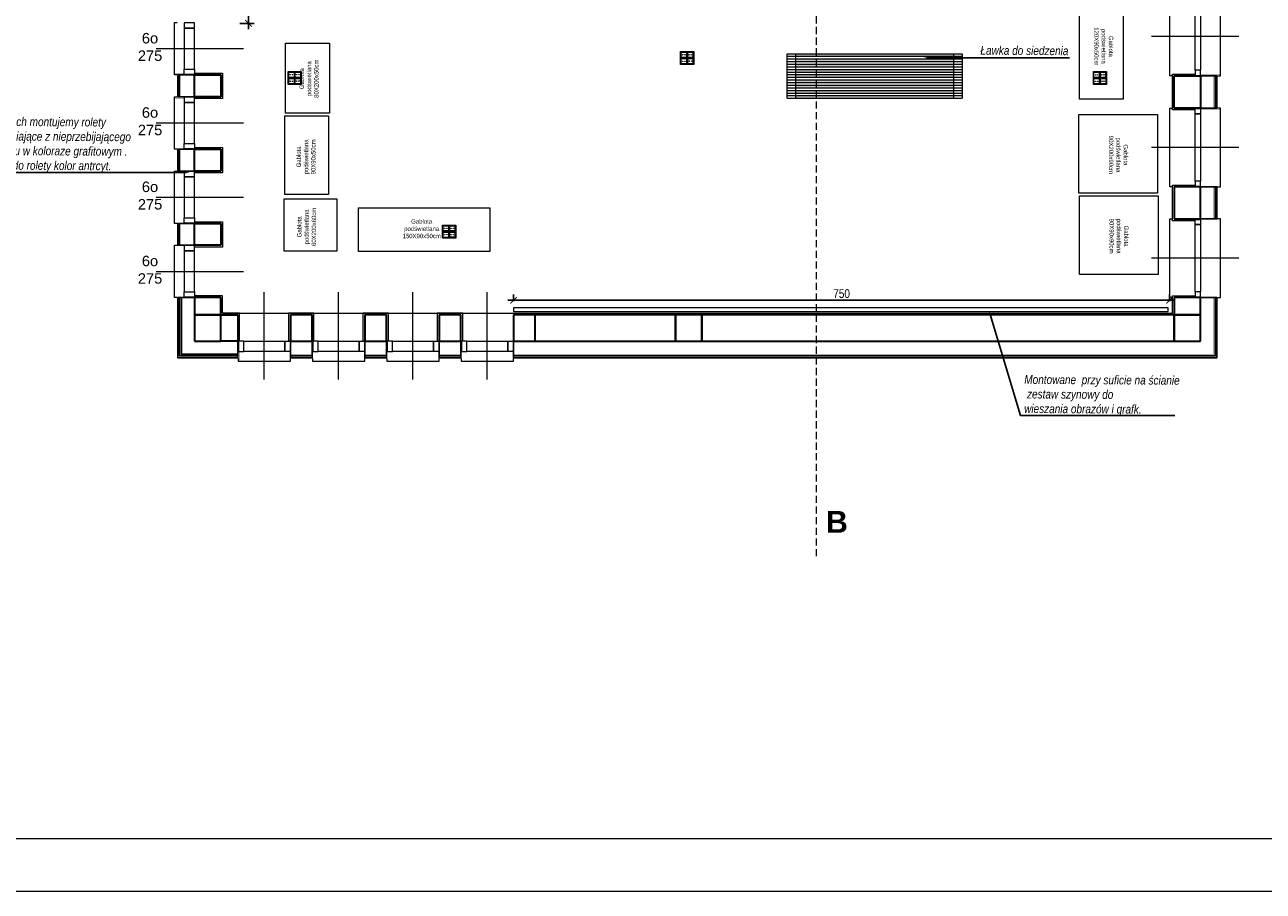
# Model space of a CAD drawing. Header units: millimetres. Extents: x -9038497 to 54128, y -10570064 to 59476.
# Tile 30 of 135: x 30305 to 31721, y 23141 to 24133. Entities that reach past the tile are written whole.
import ezdxf
from ezdxf import colors
from ezdxf.entities.mleader import LeaderData, LeaderLine
from ezdxf.math import Vec2, Vec3

# ---------------------------------------------------------------- set-up
doc = ezdxf.new("R2010")
doc.units = ezdxf.units.MM
doc.header["$LTSCALE"] = 0.8
doc.header["$PDMODE"] = 2
doc.linetypes.add('DASHED', pattern=[19.05, 12.7, -6.35])
for name, color, linetype, lineweight in [('0 proj_meble 25', 42, 'Continuous', 25), ('0 proj_oświetlenie', 150, 'Continuous', 13), ('0 proj_symbole elektryczne', 150, 'Continuous', 25), ('0 proj_widok widok widok', 7, 'Continuous', 0), ('ocieplenie', 214, 'Continuous', 13), ('OPIS', 122, 'Continuous', 18), ('SCIANY', 1, 'Continuous', 30), ('tynk', 252, 'Continuous', 5)]:
    doc.layers.add(name, color=color, linetype=linetype, lineweight=lineweight)
doc.layers.add('SCHODY', color=2, linetype='Continuous')
doc.layers.add('STOLARKA', color=4, linetype='Continuous')
doc.styles.add('ARIAL_CE', font='arial.ttf', dxfattribs={"height": 15})
doc.styles.get("Standard").update_dxf_attribs({"font": 'g12f13.shx', "width": 0.8, "height": 10})
doc.styles.add('WYMIAR-50', font='ARIALN.TTF', dxfattribs={"height": 10})
doc.dimstyles.new('SKALA-50', dxfattribs={"dimscale": 5, "dimtxt": 10, "dimasz": 1.5, "dimexe": 1.3, "dimexo": 1.3, "dimgap": 0.5, "dimtad": 1, "dimdec": 1, "dimrnd": 0.5, "dimdsep": 46, "dimtxsty": 'WYMIAR-50', "dimblk": 'ARCHTICK', "dimcen": 1.5, "dimdle": 1.3, "dimadec": 0, "dimazin": 0, "dimtfac": 1, "dimtdec": 1, "dimtix": 1, "dimtmove": 2, "dimatfit": 3, "dimfxl": 2, "dimfxlon": 1, "dimtolj": 1, "dimarcsym": 0})

# ---------------------------------------------------------------- blocks, each defined once
blk = doc.blocks.new('G$C772A7A8F')
at = {"layer": 'STOLARKA', "color": 5, "lineweight": 0}
blk.add_line((100, 45), (0, 45), dxfattribs=at)
for points in [[(24, 0), (21, 0), (21, 90), (24, 90)], [(76, 0), (79, 0), (79, 90), (76, 90)]]:
    blk.add_lwpolyline(points, dxfattribs=at)
for points in [[(56, 89.5), (56, 83.5), (50, 83.5), (50, 89.5)], [(56, 83.5), (56, 6.5), (50, 6.5), (50, 83.5)], [(56, 0.5), (56, 6.5), (50, 6.5), (50, 0.5)]]:
    blk.add_lwpolyline(points, close=True, dxfattribs=at)
blk = doc.blocks.new('G$C0CCF9696')
at = {"layer": 'STOLARKA', "color": 5, "lineweight": 0}
blk.add_line((100, 30), (0, 30), dxfattribs=at)
for points in [[(68, 59.5), (68, 53.5), (56, 53.5), (56, 59.5)], [(68, 59.5), (68, 53.5), (56, 53.5), (56, 59.5)], [(68, 53.5), (68, 6.5), (56, 6.5), (56, 53.5)], [(68, 53.5), (68, 6.5), (56, 6.5), (56, 53.5)], [(68, 0.5), (68, 6.5), (56, 6.5), (56, 0.5)]]:
    blk.add_lwpolyline(points, close=True, dxfattribs=at)
blk.add_lwpolyline([(76, 0), (79, 0), (79, 60), (76, 60)], dxfattribs=at)
blk.add_lwpolyline([(76, 0), (79, 0), (79, 60), (76, 60)], dxfattribs=at)
blk = doc.blocks.new('_ArchTick')
at = {"color": 0, "linetype": 'ByBlock', "const_width": 0.15}
blk.add_lwpolyline([(-0.5, -0.5), (0.5, 0.5)], dxfattribs=at)
blk = doc.blocks.new('*D2420')
at = {"layer": '0 proj_widok widok widok', "color": 0, "lineweight": -2, "ltscale": 0.8, "transparency": 16777216}
for p, q in [((30560.6, 25080.7), (30560.6, 24127.7)), ((30550.6, 25074.2), (30567.1, 25074.2)), ((30550.6, 24134.2), (30567.1, 24134.2))]:
    blk.add_line(p, q, dxfattribs=at)
at = {"layer": 'Defpoints', "color": 0, "lineweight": 0, "ltscale": 0.8, "transparency": 16777216}
for p in [(30540, 25074.2), (30540, 24134.2), (30560.6, 24134.2)]:
    blk.add_point(p, dxfattribs=at)
at = {"layer": '0 proj_widok widok widok', "color": 0, "lineweight": -2, "ltscale": 0.8, "transparency": 16777216, "xscale": 7.5, "yscale": 7.5, "zscale": 7.5}
for p, rotation in [((30560.6, 25074.2), 90), ((30560.6, 24134.2), 270)]:
    blk.add_blockref('_ArchTick', p, dxfattribs=dict(at, rotation=rotation))
at = {"layer": '0 proj_widok widok widok', "color": 0, "lineweight": 0, "ltscale": 0.8, "transparency": 16777216, "insert": (30552.9, 24604.2), "char_height": 10, "attachment_point": 5, "rotation": 90, "style": 'WYMIAR-50'}
blk.add_mtext('\\A1;940', dxfattribs=at)
blk = doc.blocks.new('*D2422')
at = {"layer": '0 proj_widok widok widok', "color": 0, "lineweight": -2, "ltscale": 0.8, "transparency": 16777216}
for p, q in [((30857.2, 23817.4), (31620.2, 23817.4)), ((30863.7, 23816.3), (30863.7, 23823.9)), ((31613.7, 23816.3), (31613.7, 23823.9))]:
    blk.add_line(p, q, dxfattribs=at)
at = {"layer": 'Defpoints', "color": 0, "lineweight": 0, "ltscale": 0.8, "transparency": 16777216}
for p in [(31613.7, 23817.4), (30863.7, 23809.8), (31613.7, 23809.8)]:
    blk.add_point(p, dxfattribs=at)
at = {"layer": '0 proj_widok widok widok', "color": 0, "lineweight": -2, "ltscale": 0.8, "transparency": 16777216, "xscale": 7.5, "yscale": 7.5, "zscale": 7.5, "rotation": 180}
blk.add_blockref('_ArchTick', (30863.7, 23817.4), dxfattribs=at)
at = {"layer": '0 proj_widok widok widok', "color": 0, "lineweight": -2, "ltscale": 0.8, "transparency": 16777216, "xscale": 7.5, "yscale": 7.5, "zscale": 7.5}
blk.add_blockref('_ArchTick', (31613.7, 23817.4), dxfattribs=at)
at = {"layer": '0 proj_widok widok widok', "color": 0, "lineweight": 0, "ltscale": 0.8, "transparency": 16777216, "insert": (31238.7, 23825), "char_height": 10, "attachment_point": 5, "style": 'WYMIAR-50'}
blk.add_mtext('\\A1;750', dxfattribs=at)

msp = doc.modelspace()

# ---------------------------------------------------------------- hatches: boundary and pattern name
at = {"layer": '0 proj_widok widok widok', "lineweight": 0, "true_color": 0xf8991e, "transparency": 33554687}
h = msp.add_hatch(color=30, dxfattribs=at)
h.dxf.hatch_style = 1
h.paths.add_polyline_path([(31366.48, 24096.54), (31366.48, 24099.54), (31186.48, 24099.54), (31186.48, 24096.54)])
h.paths.add_polyline_path([(31186.48, 24093.54), (31186.48, 24090.54), (31366.48, 24090.54), (31366.48, 24093.54)])
h.paths.add_polyline_path([(31186.48, 24087.54), (31186.48, 24084.54), (31366.48, 24084.54), (31366.48, 24087.54)])
h.paths.add_polyline_path([(31366.48, 24078.54), (31366.48, 24081.54), (31186.48, 24081.54), (31186.48, 24078.54)])
h.paths.add_polyline_path([(31366.48, 24072.54), (31366.48, 24075.54), (31186.48, 24075.54), (31186.48, 24072.54)])
h.paths.add_polyline_path([(31186.48, 24069.54), (31186.48, 24066.54), (31366.48, 24066.54), (31366.48, 24069.54)])
h.paths.add_polyline_path([(31186.48, 24063.54), (31186.48, 24060.54), (31366.48, 24060.54), (31366.48, 24063.54)])
h.paths.add_polyline_path([(31366.48, 24054.54), (31366.48, 24057.54), (31186.48, 24057.54), (31186.48, 24054.54)])
h.paths.add_polyline_path([(31186.48, 24051.54), (31186.48, 24048.54), (31366.48, 24048.54), (31366.48, 24051.54)])

# ---------------------------------------------------------------- linework, layer by layer
at = {"layer": '0 proj_meble 25', "lineweight": 18}
for p, q in [((31510.52, 24047.64), (31510.52, 24167.64)), ((31560.53, 24167.66), (31560.53, 24047.66)), ((30603.02, 24031.57), (30603.02, 24111.57)), ((30603.02, 24111.57), (30653.02, 24111.57)), ((30653.02, 24111.57), (30653.02, 24031.57)), ((31054.63, 24102.01), (31069.63, 24102.01)), ((31054.63, 24087.01), (31054.63, 24101.96)), ((31069.63, 24102.01), (31069.63, 24087.01)), ((31176.48, 24048.54), (31176.48, 24099.54)), ((31176.48, 24099.54), (31376.48, 24099.54)), ((31186.48, 24048.54), (31186.48, 24099.54)), ((31366.48, 24099.54), (31366.48, 24048.54)), ((31376.48, 24099.54), (31376.48, 24048.54)), ((31069.63, 24087.01), (31054.63, 24087.01)), ((31176.48, 24096.54), (31376.48, 24096.54)), ((31176.48, 24093.54), (31376.48, 24093.54)), ((31176.48, 24090.54), (31376.48, 24090.54)), ((31176.48, 24087.54), (31376.48, 24087.54)), ((30605.99, 24079.19), (30620.99, 24079.19)), ((30605.99, 24064.19), (30605.99, 24079.14)), ((30620.99, 24079.19), (30620.99, 24064.19)), ((31176.48, 24084.54), (31376.48, 24084.54)), ((31176.48, 24081.54), (31376.48, 24081.54)), ((31176.48, 24078.54), (31376.48, 24078.54)), ((31176.48, 24075.54), (31376.48, 24075.54)), ((31176.48, 24072.54), (31376.48, 24072.54)), ((31526.51, 24079.09), (31541.51, 24079.09)), ((31526.51, 24064.09), (31526.51, 24079.04)), ((31541.51, 24079.09), (31541.51, 24064.09)), ((30620.99, 24064.19), (30605.99, 24064.19)), ((31176.48, 24069.54), (31376.48, 24069.54)), ((31176.48, 24066.54), (31376.48, 24066.54)), ((31176.48, 24063.54), (31376.48, 24063.54)), ((31176.48, 24060.54), (31376.48, 24060.54)), ((31176.48, 24057.54), (31376.48, 24057.54)), ((31541.51, 24064.09), (31526.51, 24064.09)), ((31176.48, 24054.54), (31376.48, 24054.54)), ((31176.48, 24051.54), (31376.48, 24051.54)), ((31176.48, 24048.54), (31376.48, 24048.54)), ((31560.53, 24047.66), (31510.53, 24047.66)), ((30602.06, 23938.61), (30602.06, 24028.61)), ((30602.06, 24028.61), (30652.06, 24028.61)), ((30653.02, 24031.57), (30603.02, 24031.57)), ((30652.06, 24028.61), (30652.06, 23938.61)), ((31510.06, 23939.77), (31510.06, 24029.77)), ((31510.06, 24029.77), (31600.06, 24029.77)), ((31600.06, 24029.77), (31600.06, 23939.77)), ((30601.51, 23873.47), (30601.51, 23933.47)), ((30601.51, 23933.47), (30661.51, 23933.47)), ((30652.06, 23938.61), (30602.06, 23938.61)), ((30661.51, 23933.47), (30661.51, 23873.47)), ((31600.06, 23939.77), (31510.06, 23939.77)), ((31510.65, 23846.92), (31510.65, 23936.92)), ((31510.65, 23936.92), (31600.65, 23936.92)), ((31600.65, 23936.92), (31600.65, 23846.92)), ((30686.46, 23923.17), (30836.46, 23923.17)), ((30686.46, 23873.17), (30686.46, 23923.17)), ((30836.46, 23923.17), (30836.46, 23873.17)), ((30782.54, 23903.48), (30797.54, 23903.48)), ((30782.54, 23888.48), (30782.54, 23903.43)), ((30797.54, 23903.48), (30797.54, 23888.48)), ((30797.54, 23888.48), (30782.54, 23888.48)), ((30661.51, 23873.47), (30601.51, 23873.47)), ((30836.46, 23873.17), (30686.46, 23873.17)), ((31600.65, 23846.92), (31510.65, 23846.92))]:
    msp.add_line(p, q, dxfattribs=at)
at = {"layer": '0 proj_oświetlenie'}
for p, q in [((31054.87, 24101.73), (31061.87, 24101.73)), ((31054.87, 24094.73), (31054.87, 24101.73)), ((31055.37, 24101.23), (31061.37, 24101.23)), ((31055.37, 24095.23), (31055.37, 24101.23)), ((31061.37, 24101.23), (31061.37, 24095.23)), ((31061.87, 24101.73), (31061.87, 24094.73)), ((31062.21, 24101.77), (31069.21, 24101.77)), ((31062.21, 24094.77), (31062.21, 24101.77)), ((31062.71, 24101.27), (31068.71, 24101.27)), ((31062.71, 24095.27), (31062.71, 24101.27)), ((31068.71, 24101.27), (31068.71, 24095.27)), ((31069.21, 24101.77), (31069.21, 24094.77)), ((31061.87, 24094.73), (31054.87, 24094.73)), ((31054.87, 24094.39), (31061.87, 24094.39)), ((31054.87, 24087.39), (31054.87, 24094.39)), ((31061.87, 24087.39), (31054.87, 24087.39)), ((31061.37, 24095.23), (31055.37, 24095.23)), ((31055.37, 24093.89), (31061.37, 24093.89)), ((31055.37, 24087.89), (31055.37, 24093.89)), ((31061.37, 24087.89), (31055.37, 24087.89)), ((31061.37, 24093.89), (31061.37, 24087.89)), ((31061.87, 24094.39), (31061.87, 24087.39)), ((31069.21, 24094.77), (31062.21, 24094.77)), ((31062.28, 24094.46), (31069.28, 24094.46)), ((31062.28, 24087.46), (31062.28, 24094.46)), ((31069.28, 24087.46), (31062.28, 24087.46)), ((31068.71, 24095.27), (31062.71, 24095.27)), ((31062.78, 24093.96), (31068.78, 24093.96)), ((31062.78, 24087.96), (31062.78, 24093.96)), ((31068.78, 24087.96), (31062.78, 24087.96)), ((31068.78, 24093.96), (31068.78, 24087.96)), ((31069.28, 24094.46), (31069.28, 24087.46)), ((30606.22, 24078.91), (30613.22, 24078.91)), ((30606.22, 24071.91), (30606.22, 24078.91)), ((30613.22, 24071.91), (30606.22, 24071.91)), ((30606.22, 24071.57), (30613.22, 24071.57)), ((30606.22, 24064.57), (30606.22, 24071.57)), ((30606.72, 24078.41), (30612.72, 24078.41)), ((30606.72, 24072.41), (30606.72, 24078.41)), ((30612.72, 24072.41), (30606.72, 24072.41)), ((30606.72, 24071.07), (30612.72, 24071.07)), ((30606.72, 24065.07), (30606.72, 24071.07)), ((30612.72, 24078.41), (30612.72, 24072.41)), ((30612.72, 24071.07), (30612.72, 24065.07)), ((30613.22, 24078.91), (30613.22, 24071.91)), ((30613.22, 24071.57), (30613.22, 24064.57)), ((30613.57, 24078.94), (30620.57, 24078.94)), ((30613.57, 24071.94), (30613.57, 24078.94)), ((30620.57, 24071.94), (30613.57, 24071.94)), ((30613.64, 24071.64), (30620.64, 24071.64)), ((30613.64, 24064.64), (30613.64, 24071.64)), ((30614.07, 24078.44), (30620.07, 24078.44)), ((30614.07, 24072.44), (30614.07, 24078.44)), ((30620.07, 24072.44), (30614.07, 24072.44)), ((30614.14, 24071.14), (30620.14, 24071.14)), ((30614.14, 24065.14), (30614.14, 24071.14)), ((30620.07, 24078.44), (30620.07, 24072.44)), ((30620.14, 24071.14), (30620.14, 24065.14)), ((30620.57, 24078.94), (30620.57, 24071.94)), ((30620.64, 24071.64), (30620.64, 24064.64)), ((31526.74, 24078.82), (31533.74, 24078.82)), ((31526.74, 24071.82), (31526.74, 24078.82)), ((31533.74, 24071.82), (31526.74, 24071.82)), ((31526.74, 24071.48), (31533.74, 24071.48)), ((31526.74, 24064.48), (31526.74, 24071.48)), ((31527.24, 24078.32), (31533.24, 24078.32)), ((31527.24, 24072.32), (31527.24, 24078.32)), ((31533.24, 24072.32), (31527.24, 24072.32)), ((31533.24, 24078.32), (31533.24, 24072.32)), ((31533.74, 24078.82), (31533.74, 24071.82)), ((31533.74, 24071.48), (31533.74, 24064.48)), ((31534.08, 24078.85), (31541.08, 24078.85)), ((31534.08, 24071.85), (31534.08, 24078.85)), ((31541.08, 24071.85), (31534.08, 24071.85)), ((31534.16, 24071.55), (31541.16, 24071.55)), ((31534.16, 24064.55), (31534.16, 24071.55)), ((31534.58, 24078.35), (31540.58, 24078.35)), ((31534.58, 24072.35), (31534.58, 24078.35)), ((31540.58, 24072.35), (31534.58, 24072.35)), ((31540.58, 24078.35), (31540.58, 24072.35)), ((31541.08, 24078.85), (31541.08, 24071.85)), ((31541.16, 24071.55), (31541.16, 24064.55)), ((30613.22, 24064.57), (30606.22, 24064.57)), ((30612.72, 24065.07), (30606.72, 24065.07)), ((30620.64, 24064.64), (30613.64, 24064.64)), ((30620.14, 24065.14), (30614.14, 24065.14)), ((31533.74, 24064.48), (31526.74, 24064.48)), ((31527.24, 24070.98), (31533.24, 24070.98)), ((31527.24, 24064.98), (31527.24, 24070.98)), ((31533.24, 24064.98), (31527.24, 24064.98)), ((31533.24, 24070.98), (31533.24, 24064.98)), ((31541.16, 24064.55), (31534.16, 24064.55)), ((31534.66, 24071.05), (31540.66, 24071.05)), ((31534.66, 24065.05), (31534.66, 24071.05)), ((31540.66, 24065.05), (31534.66, 24065.05)), ((31540.66, 24071.05), (31540.66, 24065.05)), ((30782.78, 23903.2), (30789.78, 23903.2)), ((30782.78, 23896.2), (30782.78, 23903.2)), ((30783.28, 23902.7), (30789.28, 23902.7)), ((30783.28, 23896.7), (30783.28, 23902.7)), ((30789.28, 23902.7), (30789.28, 23896.7)), ((30789.78, 23903.2), (30789.78, 23896.2)), ((30790.12, 23903.23), (30797.12, 23903.23)), ((30790.12, 23896.23), (30790.12, 23903.23)), ((30790.62, 23902.73), (30796.62, 23902.73)), ((30790.62, 23896.73), (30790.62, 23902.73)), ((30796.62, 23902.73), (30796.62, 23896.73)), ((30797.12, 23903.23), (30797.12, 23896.23)), ((30789.78, 23896.2), (30782.78, 23896.2)), ((30782.78, 23895.86), (30789.78, 23895.86)), ((30782.78, 23888.86), (30782.78, 23895.86)), ((30789.78, 23888.86), (30782.78, 23888.86)), ((30789.28, 23896.7), (30783.28, 23896.7)), ((30783.28, 23895.36), (30789.28, 23895.36)), ((30783.28, 23889.36), (30783.28, 23895.36)), ((30789.28, 23889.36), (30783.28, 23889.36)), ((30789.28, 23895.36), (30789.28, 23889.36)), ((30789.78, 23895.86), (30789.78, 23888.86)), ((30797.12, 23896.23), (30790.12, 23896.23)), ((30790.19, 23895.93), (30797.19, 23895.93)), ((30790.19, 23888.93), (30790.19, 23895.93)), ((30797.19, 23888.93), (30790.19, 23888.93)), ((30796.62, 23896.73), (30790.62, 23896.73)), ((30790.69, 23895.43), (30796.69, 23895.43)), ((30790.69, 23889.43), (30790.69, 23895.43)), ((30796.69, 23889.43), (30790.69, 23889.43)), ((30796.69, 23895.43), (30796.69, 23889.43)), ((30797.19, 23895.93), (30797.19, 23888.93))]:
    msp.add_line(p, q, dxfattribs=at)
for centre in [(31056.97, 24098.23), (31056.97, 24090.89), (31059.54, 24098.23), (31059.54, 24090.89), (31064.31, 24098.27), (31064.38, 24090.96), (31066.88, 24098.27), (31066.95, 24090.96), (30608.32, 24075.41), (30610.9, 24075.41), (30615.66, 24075.44), (30618.24, 24075.44), (31528.84, 24075.32), (31531.41, 24075.32), (31536.18, 24075.35), (31538.75, 24075.35), (30608.32, 24068.07), (30610.9, 24068.07), (30615.74, 24068.14), (30618.31, 24068.14), (31528.84, 24067.98), (31531.41, 24067.98), (31536.25, 24068.05), (31538.83, 24068.05), (30784.88, 23899.7), (30784.88, 23892.36), (30787.45, 23899.7), (30787.45, 23892.36), (30792.22, 23899.73), (30792.29, 23892.43), (30794.79, 23899.73), (30794.86, 23892.43)]:
    msp.add_circle(centre, 0.254, dxfattribs=at)
at = {"layer": '0 proj_widok widok widok', "linetype": 'DASHED', "lineweight": 0, "ltscale": 0.8}
msp.add_line((31209.99, 23524.58), (31209.99, 25738.15), dxfattribs=at)
at = {"layer": '0 proj_widok widok widok', "lineweight": 0}
for p, q in [((30863.64, 23804.62), (31612.06, 23804.62)), ((31612.06, 23808.62), (30863.71, 23808.62)), ((30863.71, 23808.62), (30863.71, 23804.53)), ((31612.06, 23804.62), (31612.06, 23808.62))]:
    msp.add_line(p, q, dxfattribs=at)
for points in [[(28890.72, 23141.32), (33090.72, 23141.32), (33090.72, 26089.32), (28890.72, 26089.32)], [(28890.72, 23141.32), (33090.72, 23141.32), (33090.72, 26089.32), (28890.72, 26089.32)], [(29210.72, 26029.32), (33030.72, 26029.32), (33030.72, 23201.32), (29210.72, 23201.32)]]:
    msp.add_lwpolyline(points, close=True, dxfattribs=at)
at = {"layer": 'ocieplenie', "lineweight": 0, "ltscale": 40}
for points, const_width in [([(30486.89, 24077.27), (30476.89, 24077.27), (30476.89, 24048.27), (30486.89, 24048.27)], 0.1), ([(31648.89, 24037.27), (31663.89, 24037.27), (31663.89, 24074.1), (31648.89, 24074.1)], 0.2), ([(31648.89, 24035.27), (31670.89, 24035.27), (31670.89, 24076.1), (31648.89, 24076.1)], 0.1), ([(30486.89, 23992.27), (30476.89, 23992.27), (30476.89, 23963.27), (30486.89, 23963.27)], 0.1), ([(31648.89, 23910.43), (31663.89, 23910.43), (31663.89, 23947.27), (31648.89, 23947.27)], 0.2), ([(31648.89, 23908.43), (31670.89, 23908.43), (31670.89, 23949.27), (31648.89, 23949.27)], 0.1), ([(30486.89, 23907.27), (30476.89, 23907.27), (30476.89, 23878.27), (30486.89, 23878.27)], 0.1), ([(30550.65, 23758.68), (30550.65, 23748.68), (30476.89, 23748.68), (30476.89, 23822.44), (30486.89, 23822.44)], 0.1), ([(31648.89, 23822.43), (31670.89, 23822.43), (31670.89, 23748.68), (30861.48, 23748.68), (30861.48, 23758.68)], 0.1), ([(30606.48, 23758.68), (30606.48, 23748.68), (30635.48, 23748.68), (30635.48, 23758.68)], 0.1), ([(30691.48, 23758.68), (30691.48, 23748.68), (30720.48, 23748.68), (30720.48, 23758.68)], 0.1), ([(30776.48, 23758.68), (30776.48, 23748.68), (30805.48, 23748.68), (30805.48, 23758.68)], 0.1)]:
    msp.add_lwpolyline(points, dxfattribs=dict(at, const_width=const_width))
at = {"layer": 'ocieplenie', "lineweight": -3, "ltscale": 40}
for points in [[(30498.89, 24075.27), (30479.89, 24075.27), (30479.89, 24050.27), (30498.89, 24050.27)], [(30498.89, 24075.27), (30481.89, 24075.27), (30481.89, 24050.27), (30499.16, 24050.27)], [(31648.89, 24037.27), (31667.89, 24037.27), (31667.89, 24074.1), (31648.89, 24074.1)], [(31648.97, 24037.27), (31665.89, 24037.27), (31665.89, 24074.1), (31648.89, 24074.1)], [(30498.89, 23990.27), (30479.89, 23990.27), (30479.89, 23965.27), (30498.89, 23965.27)], [(30498.89, 23990.27), (30481.89, 23990.27), (30481.89, 23965.27), (30499.16, 23965.27)], [(31648.89, 23910.43), (31667.89, 23910.43), (31667.89, 23947.27), (31648.89, 23947.27)], [(31648.97, 23910.43), (31665.89, 23910.43), (31665.89, 23947.27), (31648.89, 23947.27)], [(30498.89, 23905.27), (30479.89, 23905.27), (30479.89, 23880.27), (30498.89, 23880.27)], [(30498.89, 23905.27), (30481.89, 23905.27), (30481.89, 23880.27), (30499.16, 23880.27)], [(30548.48, 23770.68), (30548.48, 23751.68), (30479.89, 23751.68), (30479.89, 23820.44), (30498.89, 23820.44)], [(30548.48, 23770.68), (30548.48, 23753.68), (30481.89, 23753.68), (30481.89, 23820.44), (30498.89, 23820.44)], [(30548.48, 23770.68), (30548.48, 23755.68), (30483.89, 23755.68), (30483.89, 23820.44), (30498.89, 23820.44)], [(31648.89, 23820.43), (31665.89, 23820.43), (31665.89, 23753.68), (30863.48, 23753.68), (30863.48, 23770.68)], [(31648.89, 23820.43), (31667.89, 23820.43), (31667.89, 23751.68), (30863.48, 23751.68), (30863.48, 23770.68)], [(30608.48, 23770.68), (30608.48, 23753.68), (30633.48, 23753.68), (30633.48, 23770.95)], [(30608.48, 23770.68), (30608.48, 23751.68), (30633.48, 23751.68), (30633.48, 23770.68)], [(30693.48, 23770.68), (30693.48, 23753.68), (30718.48, 23753.68), (30718.48, 23770.95)], [(30693.48, 23770.68), (30693.48, 23751.68), (30718.48, 23751.68), (30718.48, 23770.68)], [(30778.48, 23770.68), (30778.48, 23753.68), (30803.48, 23753.68), (30803.48, 23770.95)], [(30778.48, 23770.68), (30778.48, 23751.68), (30803.48, 23751.68), (30803.48, 23770.68)]]:
    msp.add_lwpolyline(points, dxfattribs=at)
at = {"layer": 'ocieplenie', "lineweight": 0, "ltscale": 40}
for points in [[(30498.89, 24075.27, 0.2, 0.2, 0), (30483.89, 24075.27, 0.2, 0.2, 0), (30483.89, 24050.27, 0.2, 0.2, 0), (30498.89, 24050.27, 0.2, 0.2, 0)], [(30498.89, 23990.27, 0.2, 0.2, 0), (30483.89, 23990.27, 0.2, 0.2, 0), (30483.89, 23965.27, 0.2, 0.2, 0), (30498.89, 23965.27, 0.2, 0.2, 0)], [(30498.89, 23905.27, 0.2, 0.2, 0), (30483.89, 23905.27, 0.2, 0.2, 0), (30483.89, 23880.27, 0.2, 0.2, 0), (30498.89, 23880.27, 0.2, 0.2, 0)], [(31648.89, 23820.43, 0.2, 0.2, 0), (31663.89, 23820.43, 0.2, 0.2, 0), (31663.89, 23755.68, 0.2, 0.2, 0), (30863.48, 23755.68, 0.2, 0.2, 0), (30863.48, 23770.68, 0.2, 0.2, 0)], [(30608.48, 23770.68, 0.2, 0.2, 0), (30608.48, 23755.68, 0.2, 0.2, 0), (30633.48, 23755.68, 0.2, 0.2, 0), (30633.48, 23770.68, 0.2, 0.2, 0)], [(30693.48, 23770.68, 0.2, 0.2, 0), (30693.48, 23755.68, 0.2, 0.2, 0), (30718.48, 23755.68, 0.2, 0.2, 0), (30718.48, 23770.68, 0.2, 0.2, 0)], [(30778.48, 23770.68, 0.2, 0.2, 0), (30778.48, 23755.68, 0.2, 0.2, 0), (30803.48, 23755.68, 0.2, 0.2, 0), (30803.48, 23770.68, 0.2, 0.2, 0)]]:
    msp.add_lwpolyline(points, format="xyseb", dxfattribs=at)
at = {"layer": 'SCIANY', "ltscale": 40}
for p, q in [((30498.89, 24050.27), (30498.89, 24075.27)), ((30498.89, 24075.27), (30528.89, 24075.27)), ((30528.89, 24075.27), (30528.89, 24050.27)), ((31618.89, 24074.1), (31648.89, 24074.1)), ((31618.89, 24037.27), (31618.89, 24074.1)), ((31648.89, 24074.1), (31648.89, 24037.27)), ((30528.89, 24050.27), (30498.89, 24050.27)), ((31648.89, 24037.27), (31618.89, 24037.27)), ((30498.89, 23965.27), (30498.89, 23990.27)), ((30498.89, 23990.27), (30528.89, 23990.27)), ((30528.89, 23990.27), (30528.89, 23965.27)), ((30528.89, 23965.27), (30498.89, 23965.27)), ((31648.89, 23947.27), (31618.89, 23947.27)), ((31618.89, 23947.27), (31618.89, 23910.43)), ((31648.89, 23910.43), (31648.89, 23947.27)), ((30498.89, 23880.27), (30498.89, 23905.27)), ((30498.89, 23905.27), (30528.89, 23905.27)), ((30528.89, 23905.27), (30528.89, 23880.27)), ((31618.89, 23910.43), (31648.89, 23910.43)), ((30528.89, 23880.27), (30498.89, 23880.27)), ((30528.89, 23820.43), (30498.89, 23820.43)), ((30498.89, 23820.43), (30498.89, 23800.68)), ((30528.89, 23800.68), (30528.89, 23820.43)), ((31648.89, 23820.43), (31618.89, 23820.43)), ((31618.89, 23820.43), (31618.89, 23800.68)), ((31648.89, 23800.68), (31648.89, 23820.43)), ((30528.89, 23800.68), (30498.89, 23800.68)), ((30498.89, 23800.68), (30498.89, 23770.68)), ((30498.89, 23800.68), (30528.89, 23800.68)), ((30528.89, 23770.68), (30528.89, 23800.68)), ((30528.89, 23770.68), (30528.89, 23800.68)), ((30528.89, 23800.68), (30548.48, 23800.68)), ((30548.48, 23800.68), (30548.48, 23770.68)), ((30633.48, 23800.68), (30608.48, 23800.68)), ((30608.48, 23800.68), (30608.48, 23770.68)), ((30633.48, 23770.68), (30633.48, 23800.68)), ((30718.48, 23800.68), (30693.48, 23800.68)), ((30693.48, 23800.68), (30693.48, 23770.68)), ((30718.48, 23770.68), (30718.48, 23800.68)), ((30803.48, 23800.68), (30778.48, 23800.68)), ((30778.48, 23800.68), (30778.48, 23770.68)), ((30803.48, 23770.68), (30803.48, 23800.68)), ((31048.89, 23800.68), (30863.48, 23800.68)), ((30863.48, 23800.68), (30863.48, 23770.68)), ((30888.48, 23800.68), (30863.48, 23800.68)), ((30863.48, 23800.68), (30863.48, 23770.68)), ((30888.48, 23770.68), (30888.48, 23800.68)), ((31078.89, 23800.68), (31048.89, 23800.68)), ((31048.89, 23800.68), (31048.89, 23770.68)), ((31048.89, 23770.68), (31048.89, 23800.68)), ((31078.89, 23770.68), (31078.89, 23800.68)), ((31618.89, 23800.68), (31078.89, 23800.68)), ((31078.89, 23800.68), (31078.89, 23770.68)), ((31648.89, 23800.68), (31618.89, 23800.68)), ((31618.89, 23800.68), (31618.89, 23770.68)), ((31618.89, 23770.68), (31618.89, 23800.68)), ((31618.89, 23800.68), (31648.89, 23800.68)), ((31648.89, 23770.68), (31648.89, 23800.68)), ((30498.89, 23770.68), (30528.89, 23770.68)), ((30548.48, 23770.68), (30528.89, 23770.68)), ((30608.48, 23770.68), (30633.48, 23770.68)), ((30693.48, 23770.68), (30718.48, 23770.68)), ((30778.48, 23770.68), (30803.48, 23770.68)), ((30863.48, 23770.68), (31048.89, 23770.68)), ((30863.48, 23770.68), (30888.48, 23770.68)), ((31048.89, 23770.68), (31078.89, 23770.68)), ((31078.89, 23770.68), (31618.89, 23770.68)), ((31618.89, 23770.68), (31648.89, 23770.68))]:
    msp.add_line(p, q, dxfattribs=at)
at = {"layer": 'tynk', "lineweight": 0, "ltscale": 40}
for points in [[(30498.89, 24077.27), (30530.89, 24077.27), (30530.89, 24048.27), (30498.89, 24048.27)], [(31642.89, 24035.27), (31616.89, 24035.27), (31616.89, 24076.1), (31642.89, 24076.1)], [(30498.89, 23992.27), (30530.89, 23992.27), (30530.89, 23963.27), (30498.89, 23963.27)], [(31642.89, 23908.43), (31616.89, 23908.43), (31616.89, 23949.27), (31642.89, 23949.27)], [(30498.89, 23907.27), (30530.89, 23907.27), (30530.89, 23878.27), (30498.89, 23878.27)], [(30550.48, 23770.68), (30550.48, 23802.69), (30530.89, 23802.69), (30530.89, 23822.44), (30498.89, 23822.44)], [(30530.89, 23802.69), (31616.89, 23802.65), (31616.89, 23822.43), (31642.89, 23822.43)], [(30635.48, 23770.68), (30635.48, 23802.69), (30606.48, 23802.69), (30606.48, 23770.68)], [(30720.48, 23770.68), (30720.48, 23802.69), (30691.48, 23802.69), (30691.48, 23770.68)], [(30805.48, 23770.68), (30805.48, 23802.69), (30776.48, 23802.69), (30776.48, 23770.68)]]:
    msp.add_lwpolyline(points, dxfattribs=at)

# ---------------------------------------------------------------- block references
at = {"lineweight": 0, "ltscale": 40}
for p in [(31592.89, 24074.1), (31592.89, 23947.27), (31592.89, 23820.43)]:
    msp.add_blockref('G$C772A7A8F', p, dxfattribs=at)
at = {"color": 1, "lineweight": 0, "ltscale": 40, "xscale": -1}
for p in [(30554.89, 24075.27), (30554.89, 23990.27), (30554.89, 23905.27), (30554.89, 23820.43)]:
    msp.add_blockref('G$C0CCF9696', p, dxfattribs=at)
at = {"color": 1, "lineweight": 0, "ltscale": 40, "rotation": 270}
for p in [(30548.64, 23826.68), (30633.64, 23826.68), (30718.64, 23826.68), (30803.64, 23826.68)]:
    msp.add_blockref('G$C0CCF9696', p, dxfattribs=at)

# ---------------------------------------------------------------- texts
at = {"layer": '0 proj_symbole elektryczne', "char_height": 10, "attachment_point": 1, "rotation": 359.66597, "style": 'WYMIAR-50'}
for s, insert in [('{\\fArial Narrow|b0|i1|c238|p34;Ławka do siedzenia }', (31397.45, 24108.36)), ('{\\fArial Narrow|b0|i1|c238|p34;Na oknach montujemy rolety \\Pzaciemniające z nieprzebijającego\\Pmateriału w koloraze grafitowym .\\PKaseta do rolety kolor antrcyt. }', (30252.49, 24027.05)), ('{\\fArial Narrow|b0|i1|c238|p34;Montowane  przy suficie na ścianie\\P zestaw szynowy do \\Pwieszania obrazów i grafk.}', (31447.62, 23731.83))]:
    msp.add_mtext_dynamic_manual_height_columns(s, width=403.8287, gutter_width=50, heights=[0], dxfattribs=dict(at, insert=insert))
at = {"layer": '0 proj_widok widok widok', "lineweight": 0, "insert": (31220.69, 23576.39), "char_height": 25, "attachment_point": 1, "style": 'WYMIAR-50'}
msp.add_mtext_dynamic_manual_height_columns('{\\fArial Unicode MS|b1|i0|c238|p34;B}', width=72.6843, gutter_width=50, heights=[0], dxfattribs=at)
at = {"layer": 'OPIS', "char_height": 12, "width": 1777.5174, "attachment_point": 5, "rotation": 0.15445, "style": 'ARIAL_CE'}
for insert in [(30408.02, 24107.03), (30408.02, 24022.03), (30408.02, 23937.03), (30408.02, 23852.2)]:
    msp.add_mtext('\\pi-120,l200.00024,t200.00024;6o\\P275', dxfattribs=dict(at, insert=insert))
at = {"layer": 'SCHODY', "char_height": 5, "width": 327.0342, "attachment_point": 2, "style": 'WYMIAR-50'}
for s, insert, rotation in [('Gablota \\Ppodświetlana\\P120X90x50cm', (31549.25, 24107.87), 270), ('Gablota \\Ppodświetlana\\P80X200x50cm', (30618.97, 24070.91), 90), ('Gablota \\Ppodświetlana\\P90X90x50cm', (30615.54, 23981.46), 90), ('Gablota \\Ppodświetlana\\P90X200x90cm', (31566.09, 23983.7), 270), ('Gablota \\Ppodświetlana\\P60X200x60cm', (30616.17, 23901.4), 90), ('Gablota \\Ppodświetlana\\P90X90x90cm', (31566.68, 23890.85), 270)]:
    msp.add_mtext(s, dxfattribs=dict(at, insert=insert, rotation=rotation))
at = {"layer": 'SCHODY', "insert": (30758.6, 23910.12), "char_height": 5, "width": 327.0342, "attachment_point": 2, "style": 'WYMIAR-50'}
msp.add_mtext('Gablota \\Ppodświetlana\\P150X90x50cm', dxfattribs=at)

# ---------------------------------------------------------------- dimensions: what is measured, and where the dimension line sits
at = {"layer": '0 proj_widok widok widok', "lineweight": 0, "ltscale": 0.8}
dim = msp.add_linear_dim(base=(30560.55, 24134.17), p1=(30540.04, 25074.17), p2=(30540.04, 24134.17), angle=90, dimstyle='SKALA-50', dxfattribs=at)
dim.commit()
dim.dimension.update_dxf_attribs({"geometry": '*D2420', "text_midpoint": (30552.95, 24604.17)})
dim = msp.add_linear_dim(base=(31613.67, 23817.42), p1=(30863.67, 23809.84), p2=(31613.67, 23809.84), dimstyle='SKALA-50', dxfattribs=at)
dim.commit()
dim.dimension.update_dxf_attribs({"geometry": '*D2422', "text_midpoint": (31238.67, 23825.02)})

# ---------------------------------------------------------------- leaders
at = {"layer": '0 proj_widok widok widok', "lineweight": 0}
ml = msp.add_multileader_mtext('Standard', dxfattribs=at)
ml.set_content('', color=256)
ml.set_leader_properties()
ml.build(insert=Vec2(0, 0))
ml.multileader.update_dxf_attribs({"text_right_attachment_type": 6, "dogleg_length": 0.36})
ctx = ml.context
ctx.base_point, ctx.plane_origin = Vec3(31499.44, 24094.82), Vec3(31332.62, 24094.82)
ctx.right_attachment = 6
notes = []
notes.append((ctx, [(0, (1, 1, 0), (31499.08, 24094.82), (1, 0), 0.36, [(0, [(31332.62, 24094.82)], 0, [])])]))
ctx.mtext.insert, ctx.mtext.flow_direction = Vec3(31501.44, 24096.82), 5
ml = msp.add_multileader_mtext('Standard', dxfattribs=at)
ml.set_content('', color=256)
ml.set_leader_properties()
ml.build(insert=Vec2(0, 0))
ml.multileader.update_dxf_attribs({"text_right_attachment_type": 6, "dogleg_length": 0.36})
ctx = ml.context
ctx.base_point, ctx.plane_origin = Vec3(30238.34, 23965.78), Vec3(30493.55, 23963.78)
ctx.right_attachment, ctx.text_align_type = 6, 2
notes.append((ctx, [(0, (1, 1, 0), (30242.7, 23963.78), (-1, 0), 0.36, [(0, [(30493.55, 23963.78)], 0, [])])]))
ctx.mtext.insert, ctx.mtext.alignment, ctx.mtext.flow_direction = Vec3(30240.34, 23967.78), 3, 5
ml = msp.add_multileader_mtext('Standard', dxfattribs=at)
ml.set_content('', color=256)
ml.set_leader_properties()
ml.build(insert=Vec2(0, 0))
ml.multileader.update_dxf_attribs({"text_right_attachment_type": 6, "dogleg_length": 0.36})
ctx = ml.context
ctx.base_point, ctx.plane_origin = Vec3(31619.66, 23685.41), Vec3(31407.37, 23805.13)
ctx.right_attachment = 6
notes.append((ctx, [(0, (1, 1, 0), (31443.34, 23685.41), (1, 0), 176.33, [(0, [(31407.37, 23805.13)], 0, [])])]))
ctx.mtext.insert, ctx.mtext.flow_direction = Vec3(31621.66, 23687.41), 5
for ctx, leaders in notes:
    for number, flags, end, landing, length, lines in leaders:
        leader = LeaderData()
        leader.index, (leader.has_last_leader_line, leader.has_dogleg_vector, leader.attachment_direction) = number, flags
        leader.last_leader_point, leader.dogleg_vector, leader.dogleg_length = Vec3(end), Vec3(landing), length
        for number, points, colour, breaks in lines:
            line = LeaderLine()
            line.index, line.vertices, line.color, line.breaks = number, Vec3.list(points), colors.encode_raw_color(colour), breaks
            leader.lines.append(line)
        ctx.leaders.append(leader)

doc.saveas('drawing.dxf')
